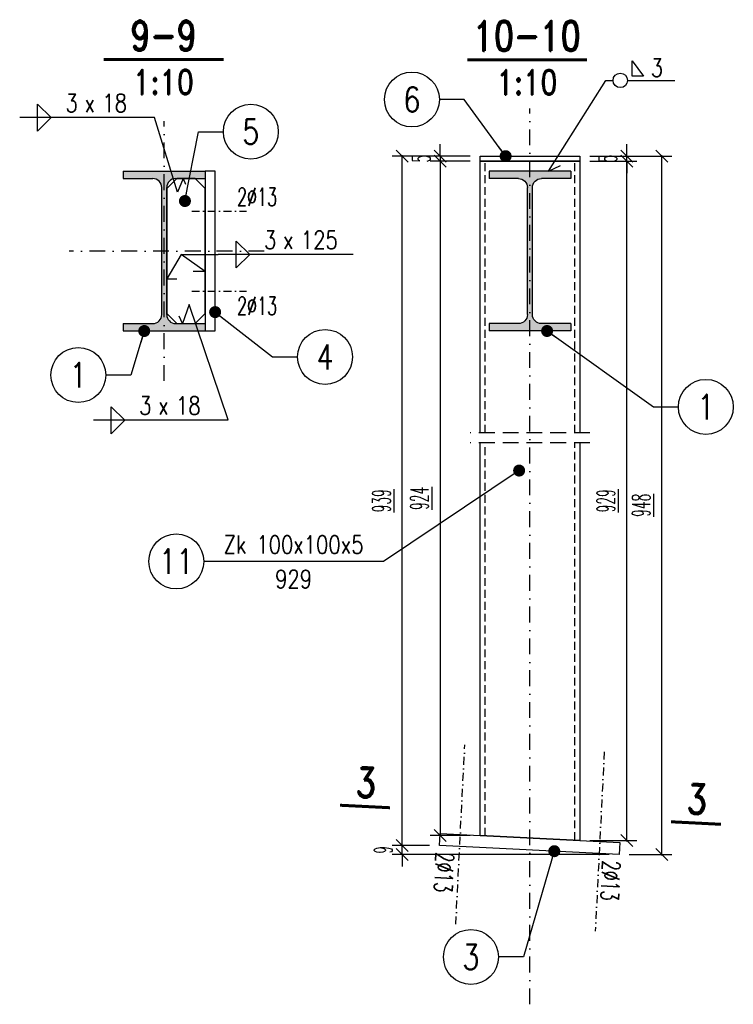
# Model space of a CAD drawing. Header units: millimetres. Extents: x -228255 to 14536, y -140109 to 119945.
# Tile 85 of 123: x -108516 to -107801, y 32529 to 33514. Entities that reach past the tile are written whole.
import ezdxf
from ezdxf.enums import TextEntityAlignment as Align

# ---------------------------------------------------------------- set-up
doc = ezdxf.new("R2010")
doc.units = ezdxf.units.MM
doc.header["$LTSCALE"] = 2.5
for name, pattern in [('DASHDOT', [25.4, 12.7, -6.35, 0, -6.35]), ('DASHDOT2', [12.7, 6.35, -3.175, 0, -3.175]), ('DASHED', [19.05, 12.7, -6.35]), ('DASHED2', [9.525, 6.35, -3.175])]:
    doc.linetypes.add(name, pattern=pattern)
for name, color, linetype in [('Gruba', 6, 'Continuous'), ('Opisy_stal', 7, 'Continuous'), ('Osie', 134, 'DASHDOT'), ('Osie_stal', 221, 'DASHDOT2'), ('Przerywana', 5, 'DASHED'), ('stal', 4, 'Continuous'), ('Stal_nw', 181, 'DASHED2'), ('Stal_przekroj', 1, 'Continuous'), ('Tekst', 31, 'Continuous'), ('Wymiary', 86, 'Continuous')]:
    doc.layers.add(name, color=color, linetype=linetype)
doc.styles.get("Standard").update_dxf_attribs({"font": 'romans.shx', "width": 0.65})
doc.styles.add('style1', font='romand.shx', dxfattribs={"width": 0.8})
doc.styles.add('style3', font='romans.shx', dxfattribs={"width": 0.5})
doc.dimstyles.new('Skala_10', dxfattribs={"dimtxt": 18, "dimasz": 12, "dimexe": 10, "dimexo": 10, "dimgap": 10, "dimtad": 1, "dimdec": 0, "dimdsep": 46, "dimtxsty": 'style3', "dimblk": 'OBLIQUE', "dimcen": 0, "dimdle": 1, "dimclrd": 256, "dimclre": 256, "dimclrt": 31, "dimadec": 1, "dimazin": 0, "dimtfac": 1, "dimtdec": 0, "dimtix": 1, "dimtmove": 2, "dimatfit": 0, "dimldrblk": 'DOT', "dimfxl": 1, "dimtolj": 1, "dimtzin": 0, "dimlwd": -1, "dimlwe": -1, "dimarcsym": 0})
doc.dimstyles.new('Skala_10$7', dxfattribs={"dimscale": 0, "dimtxt": 18, "dimasz": 12, "dimexe": 10, "dimexo": 15, "dimgap": 5, "dimtad": 1, "dimdec": 0, "dimrnd": 0.5, "dimzin": 9, "dimdsep": 46, "dimtxsty": 'Standard', "dimblk1": 'OBLIQUE', "dimblk2": 'OBLIQUE', "dimsah": 1, "dimcen": 10, "dimdle": 10, "dimclrt": 31, "dimadec": 0, "dimazin": 0, "dimtfac": 1, "dimtdec": 0, "dimtmove": 2, "dimatfit": 3, "dimldrblk": 'DOT', "dimfxl": 1, "dimtolj": 1, "dimtzin": 9, "dimarcsym": 0})

# ---------------------------------------------------------------- blocks, each defined once
blk = doc.blocks.new('I160PE')
for p, q in [((-41, 160), (41, 160)), ((-41, 160), (-41, 152.6)), ((41, 160), (41, 152.6)), ((-41, 152.6), (-11.5, 152.6)), ((11.5, 152.6), (41, 152.6)), ((-2.5, 16.4), (-2.5, 143.6)), ((2.5, 16.4), (2.5, 143.6)), ((-41, 7.4), (-11.5, 7.4)), ((-41, 7.4), (-41, 0)), ((-41, 0), (41, 0)), ((11.5, 7.4), (41, 7.4)), ((41, 7.4), (41, 0))]:
    blk.add_line(p, q)
for centre, start, end in [((-11.5, 143.6), 0, 90), ((11.5, 143.6), 90, 180), ((-11.5, 16.4), 270, 0), ((11.5, 16.4), 180, 270)]:
    blk.add_arc(centre, 9, start, end)
blk = doc.blocks.new('_Dot')
at = {"color": 0, "linetype": 'ByBlock', "lineweight": -2}
blk.add_line((-0.5, 0), (-1, 0), dxfattribs=at)
at = {"color": 0, "linetype": 'ByBlock', "const_width": 0.5}
blk.add_lwpolyline([(-0.25, 0, 1), (0.25, 0, 1)], format="xyb", close=True, dxfattribs=at)
blk = doc.blocks.new('_Oblique')
at = {"color": 0, "linetype": 'ByBlock', "lineweight": -2}
blk.add_line((-0.5, -0.5), (0.5, 0.5), dxfattribs=at)
blk = doc.blocks.new('Elem_prawy')
at = {"color": 7}
blk.add_line((0, 0), (25, 0), dxfattribs=at)
blk.add_circle((52.5, 0), 27.5, dxfattribs=at)
at = {"color": 31, "width": 0.8}
blk.add_attdef('22', text='', height=25, dxfattribs=at).set_placement((52.5, 0), align=Align.MIDDLE)
blk = doc.blocks.new('Elem_lewy')
at = {"color": 7}
blk.add_line((0, 0), (-25, 0), dxfattribs=at)
blk.add_circle((-52.5, 0), 27.5, dxfattribs=at)
at = {"color": 31, "width": 0.8}
blk.add_attdef('22', text='', height=25, dxfattribs=at).set_placement((-52.5, 0), align=Align.MIDDLE)
blk = doc.blocks.new('Pach_obustr_lewa')
at = {"color": 7}
for p, q in [((-117, -13.5), (-117, 13.5)), ((-117, 13.5), (-103.5, 0)), ((0, 0), (-135, 0)), ((-117, -13.5), (-103.5, 0))]:
    blk.add_line(p, q, dxfattribs=at)
at = {"color": 31, "width": 0.8}
blk.add_text('x', height=18, dxfattribs=at).set_placement((-70.04, 5.61))
blk.add_attdef('AA', text='', height=18, dxfattribs=at).set_placement((-76.78, 5.61), align=Align.RIGHT)
blk.add_attdef('LLLL', (-52.29, 5.61), '', height=18, dxfattribs=at)
blk = doc.blocks.new('Pach_obustr_prawa')
at = {"color": 7}
for p, q in [((18, -13.5), (18, 13.5)), ((18, 13.5), (31.5, 0)), ((135, 0), (0, 0)), ((18, -13.5), (31.5, 0))]:
    blk.add_line(p, q, dxfattribs=at)
at = {"color": 31, "width": 0.8}
blk.add_text('x', height=18, dxfattribs=at).set_placement((64.96, 5.61))
blk.add_attdef('AA', text='', height=18, dxfattribs=at).set_placement((58.22, 5.61), align=Align.RIGHT)
blk.add_attdef('LLLL', (82.71, 5.61), '', height=18, dxfattribs=at)
blk = doc.blocks.new('Pach_obwod_prawa')
at = {"color": 7}
for p, q in [((26.2368, 4.32), (26.2368, 19.44)), ((26.2368, 19.44), (37.7568, 4.32)), ((0, 0), (7.2, 0)), ((21.6, 0), (69.12, 0)), ((37.7568, 4.32), (26.2368, 4.32))]:
    blk.add_line(p, q, dxfattribs=at)
blk.add_circle((14.4, 0), 7.2, dxfattribs=at)
at = {"color": 31, "width": 0.8}
blk.add_attdef('A', (44.9568, 3.6), '', height=18, dxfattribs=at)
blk = doc.blocks.new('*D399')
at = {"layer": 'Defpoints', "color": 0, "ltscale": 0.5, "transparency": 16777216}
for p in [(-108132.52, 32687.59), (-108095.09, 32687.59), (-107915.31, 32678.6)]:
    blk.add_point(p, dxfattribs=at)
at = {"layer": 'Wymiary', "ltscale": 0.5, "transparency": 16777216}
for p, q in [((-108132.52, 32687.59), (-108132.52, 32699.59)), ((-108105.09, 32687.59), (-108142.52, 32687.59)), ((-108132.52, 32678.6), (-108132.52, 32687.59)), ((-107925.31, 32678.6), (-108142.52, 32678.6)), ((-108132.52, 32678.6), (-108132.52, 32666.6))]:
    blk.add_line(p, q, dxfattribs=at)
at = {"layer": 'Wymiary', "ltscale": 0.5, "transparency": 16777216, "xscale": 12, "yscale": 12, "zscale": 12}
for p, rotation in [((-108132.52, 32687.59), 270), ((-108132.52, 32678.6), 90)]:
    blk.add_blockref('_Oblique', p, dxfattribs=dict(at, rotation=rotation))
at = {"layer": 'Wymiary', "color": 31, "ltscale": 0.5, "transparency": 16777216, "insert": (-108151.52, 32683.09), "char_height": 18, "attachment_point": 5, "rotation": 90, "style": 'style3'}
blk.add_mtext('\\A1;9', dxfattribs=at)
blk = doc.blocks.new('*D400')
at = {"layer": 'Defpoints', "color": 0, "ltscale": 0.5, "transparency": 16777216}
for p in [(-108132.52, 33377.57), (-108054.6, 33377.57), (-108095.09, 32687.59)]:
    blk.add_point(p, dxfattribs=at)
at = {"layer": 'Wymiary', "ltscale": 0.5, "transparency": 16777216}
for p, q in [((-108064.6, 33377.57), (-108142.52, 33377.57)), ((-108132.52, 32686.59), (-108132.52, 33378.57)), ((-108105.09, 32687.59), (-108142.52, 32687.59))]:
    blk.add_line(p, q, dxfattribs=at)
at = {"layer": 'Wymiary', "ltscale": 0.5, "transparency": 16777216, "xscale": 12, "yscale": 12, "zscale": 12}
for p, rotation in [((-108132.52, 33377.57), 90), ((-108132.52, 32687.59), 270)]:
    blk.add_blockref('_Oblique', p, dxfattribs=dict(at, rotation=rotation))
at = {"layer": 'Wymiary', "color": 31, "ltscale": 0.5, "transparency": 16777216, "insert": (-108153.32, 33032.58), "char_height": 18, "attachment_point": 5, "rotation": 90, "style": 'style3'}
blk.add_mtext('\\A1;\\L939', dxfattribs=at)
blk = doc.blocks.new('*D401')
at = {"layer": 'Defpoints', "color": 0, "ltscale": 0.5, "transparency": 16777216}
for p in [(-108054.6, 33372.57), (-108094.48, 32697.58), (-108054.6, 32697.58)]:
    blk.add_point(p, dxfattribs=at)
at = {"layer": 'Wymiary', "ltscale": 0.5, "transparency": 16777216}
for p, q in [((-108094.48, 33373.57), (-108094.48, 32696.58)), ((-108064.6, 33372.57), (-108104.48, 33372.57)), ((-108064.6, 32697.58), (-108104.48, 32697.58))]:
    blk.add_line(p, q, dxfattribs=at)
at = {"layer": 'Wymiary', "ltscale": 0.5, "transparency": 16777216, "xscale": 12, "yscale": 12, "zscale": 12}
for p, rotation in [((-108094.48, 33372.57), 90), ((-108094.48, 32697.58), 270)]:
    blk.add_blockref('_Oblique', p, dxfattribs=dict(at, rotation=rotation))
at = {"layer": 'Wymiary', "color": 31, "ltscale": 0.5, "transparency": 16777216, "insert": (-108115.28, 33035.08), "char_height": 18, "attachment_point": 5, "rotation": 90, "style": 'style3'}
blk.add_mtext('\\A1;\\L924', dxfattribs=at)
blk = doc.blocks.new('*D402')
at = {"layer": 'Defpoints', "color": 0, "ltscale": 0.5, "transparency": 16777216}
for p in [(-107954.6, 33372.57), (-107907.67, 33372.57), (-107954.6, 32692.58)]:
    blk.add_point(p, dxfattribs=at)
at = {"layer": 'Wymiary', "ltscale": 0.5, "transparency": 16777216}
for p, q in [((-107907.67, 32691.58), (-107907.67, 33373.57)), ((-107944.6, 33372.57), (-107897.67, 33372.57)), ((-107944.6, 32692.58), (-107897.67, 32692.58))]:
    blk.add_line(p, q, dxfattribs=at)
at = {"layer": 'Wymiary', "ltscale": 0.5, "transparency": 16777216, "xscale": 12, "yscale": 12, "zscale": 12}
for p, rotation in [((-107907.67, 33372.57), 90), ((-107907.67, 32692.58), 270)]:
    blk.add_blockref('_Oblique', p, dxfattribs=dict(at, rotation=rotation))
at = {"layer": 'Wymiary', "color": 31, "ltscale": 0.5, "transparency": 16777216, "insert": (-107928.47, 33032.58), "char_height": 18, "attachment_point": 5, "rotation": 90, "style": 'style3'}
blk.add_mtext('\\A1;\\L929', dxfattribs=at)
blk = doc.blocks.new('*D403')
at = {"layer": 'Defpoints', "color": 0, "ltscale": 0.5, "transparency": 16777216}
for p in [(-108054.6, 33377.57), (-108094.48, 33372.57), (-108054.6, 33372.57)]:
    blk.add_point(p, dxfattribs=at)
at = {"layer": 'Wymiary', "ltscale": 0.5, "transparency": 16777216}
for p, q in [((-108094.48, 33377.57), (-108094.48, 33389.57)), ((-108064.6, 33377.57), (-108104.48, 33377.57)), ((-108094.48, 33377.57), (-108094.48, 33372.57)), ((-108064.6, 33372.57), (-108104.48, 33372.57)), ((-108094.48, 33372.57), (-108094.48, 33360.57))]:
    blk.add_line(p, q, dxfattribs=at)
at = {"layer": 'Wymiary', "ltscale": 0.5, "transparency": 16777216, "xscale": 12, "yscale": 12, "zscale": 12}
for p, rotation in [((-108094.48, 33377.57), 270), ((-108094.48, 33372.57), 90)]:
    blk.add_blockref('_Oblique', p, dxfattribs=dict(at, rotation=rotation))
at = {"layer": 'Wymiary', "color": 31, "ltscale": 0.5, "transparency": 16777216, "insert": (-108113.48, 33375.07), "char_height": 18, "attachment_point": 5, "rotation": 90, "style": 'style3'}
blk.add_mtext('\\A1;5', dxfattribs=at)
blk = doc.blocks.new('*D404')
at = {"layer": 'Defpoints', "color": 0, "ltscale": 0.5, "transparency": 16777216}
for p in [(-107954.6, 33377.57), (-107872.48, 33377.57), (-107915.31, 32678.6)]:
    blk.add_point(p, dxfattribs=at)
at = {"layer": 'Wymiary', "ltscale": 0.5, "transparency": 16777216}
for p, q in [((-107944.6, 33377.57), (-107862.48, 33377.57)), ((-107872.48, 32677.6), (-107872.48, 33378.57)), ((-107905.31, 32678.6), (-107862.48, 32678.6))]:
    blk.add_line(p, q, dxfattribs=at)
at = {"layer": 'Wymiary', "ltscale": 0.5, "transparency": 16777216, "xscale": 12, "yscale": 12, "zscale": 12}
for p, rotation in [((-107872.48, 33377.57), 90), ((-107872.48, 32678.6), 270)]:
    blk.add_blockref('_Oblique', p, dxfattribs=dict(at, rotation=rotation))
at = {"layer": 'Wymiary', "color": 31, "ltscale": 0.5, "transparency": 16777216, "insert": (-107893.28, 33028.09), "char_height": 18, "attachment_point": 5, "rotation": 90, "style": 'style3'}
blk.add_mtext('\\A1;\\L948', dxfattribs=at)
blk = doc.blocks.new('*D405')
at = {"layer": 'Defpoints', "color": 0, "ltscale": 0.5, "transparency": 16777216}
for p in [(-107954.6, 33377.57), (-107907.67, 33377.57), (-107954.6, 33372.57)]:
    blk.add_point(p, dxfattribs=at)
at = {"layer": 'Wymiary', "ltscale": 0.5, "transparency": 16777216}
for p, q in [((-107907.67, 33377.57), (-107907.67, 33389.57)), ((-107944.6, 33377.57), (-107897.67, 33377.57)), ((-107907.67, 33372.57), (-107907.67, 33377.57)), ((-107944.6, 33372.57), (-107897.67, 33372.57)), ((-107907.67, 33372.57), (-107907.67, 33360.57))]:
    blk.add_line(p, q, dxfattribs=at)
at = {"layer": 'Wymiary', "ltscale": 0.5, "transparency": 16777216, "xscale": 12, "yscale": 12, "zscale": 12}
for p, rotation in [((-107907.67, 33377.57), 270), ((-107907.67, 33372.57), 90)]:
    blk.add_blockref('_Oblique', p, dxfattribs=dict(at, rotation=rotation))
at = {"layer": 'Wymiary', "color": 31, "ltscale": 0.5, "transparency": 16777216, "insert": (-107926.67, 33375.07), "char_height": 18, "attachment_point": 5, "rotation": 90, "style": 'style3'}
blk.add_mtext('\\A1;5', dxfattribs=at)
blk = doc.blocks.new('Op_el_lewy')
at = {"color": 7}
blk.add_line((0, 0), (-180, 0), dxfattribs=at)
blk.add_circle((-207.5, 0), 27.5, dxfattribs=at)
at = {"color": 31, "width": 0.8}
for tag, p in [('ZK_120X120X5', (-90, 7.875)), ('1000', (-90, -26.649))]:
    blk.add_attdef(tag, text='', height=18, dxfattribs=at).set_placement(p, align=Align.CENTER)
blk.add_attdef('22', text='', height=25, dxfattribs=at).set_placement((-207.5, 0), align=Align.MIDDLE)

msp = doc.modelspace()

# ---------------------------------------------------------------- hatches: boundary and pattern name
at = {"layer": 'Stal_przekroj', "ltscale": 0.5}
h = msp.add_hatch(color=256, dxfattribs=at)
h.dxf.hatch_style = 1
h.paths.add_polyline_path([(-108329.89, 33362.57), (-108411.89, 33362.57), (-108411.89, 33355.17), (-108382.39, 33355.17, -0.414214), (-108373.39, 33346.17), (-108373.39, 33218.97, -0.414214), (-108382.39, 33209.97), (-108411.89, 33209.97), (-108411.89, 33202.57), (-108329.89, 33202.57), (-108329.89, 33209.97), (-108359.39, 33209.97, -0.414214), (-108368.39, 33218.97), (-108368.39, 33346.17, -0.414214), (-108359.39, 33355.17), (-108329.89, 33355.17)])
h = msp.add_hatch(color=256, dxfattribs=at)
h.dxf.hatch_style = 1
h.paths.add_polyline_path([(-107963.6, 33362.57), (-108045.6, 33362.57), (-108045.6, 33355.17), (-108016.1, 33355.17, -0.414214), (-108007.1, 33346.17), (-108007.1, 33218.97, -0.414214), (-108016.1, 33209.97), (-108045.6, 33209.97), (-108045.6, 33202.57), (-107963.6, 33202.57), (-107963.6, 33209.97), (-107993.1, 33209.97, -0.414214), (-108002.1, 33218.97), (-108002.1, 33346.17, -0.414214), (-107993.1, 33355.17), (-107963.6, 33355.17)])

# ---------------------------------------------------------------- linework, layer by layer
at = {"layer": 'Gruba', "const_width": 3}
for points in [[(-108431.51, 33474.29), (-108311.51, 33474.29)], [(-108067.48, 33474.03), (-107947.48, 33474.03)], [(-108194.74, 32727.85), (-108144.8, 32725.35)], [(-107863.31, 32711.28), (-107813.37, 32708.78)]]:
    msp.add_lwpolyline(points, dxfattribs=at)
at = {"layer": 'Opisy_stal', "ltscale": 0.5}
for p, q in [((-107985.96, 33362.57), (-107928.57, 33453.42)), ((-108357.56, 33341.67), (-108380.62, 33416.16)), ((-107985.96, 33362.57), (-107974.07, 33368.3)), ((-108351.98, 33355.17), (-108357.56, 33341.67)), ((-108351.98, 33355.17), (-108349.52, 33349.54)), ((-108353.77, 33279.14), (-108368.39, 33254.74)), ((-108329.89, 33262.06), (-108353.77, 33279.14)), ((-108353.77, 33279.14), (-108316.74, 33279.14)), ((-108368.39, 33254.74), (-108358.27, 33254.74)), ((-108329.89, 33262.06), (-108341.9, 33262.06)), ((-108345.91, 33229.02), (-108352.55, 33209.97)), ((-108306.93, 33113.53), (-108345.91, 33229.02)), ((-108352.55, 33209.97), (-108356.07, 33217.28))]:
    msp.add_line(p, q, dxfattribs=at)
at = {"layer": 'Osie', "ltscale": 0.5}
for p, q in [((-108004.6, 32528.58), (-108004.6, 33425.26)), ((-108370.89, 33152.57), (-108370.89, 33412.57)), ((-108270.66, 33282.57), (-108466.13, 33282.57))]:
    msp.add_line(p, q, dxfattribs=at)
at = {"layer": 'Osie_stal', "ltscale": 0.5}
for p, q in [((-108343.32, 33322.57), (-108288.36, 33322.57)), ((-108343.32, 33242.57), (-108288.36, 33242.57)), ((-108078.89, 32608.68), (-108069.9, 32788.46)), ((-107930.19, 32781.47), (-107939.18, 32601.7))]:
    msp.add_line(p, q, dxfattribs=at)
at = {"layer": 'Przerywana', "ltscale": 0.5}
for p, q in [((-107944.6, 33100.61), (-108064.6, 33100.61)), ((-107944.6, 33090.61), (-108064.6, 33090.61))]:
    msp.add_line(p, q, dxfattribs=at)
at = {"layer": 'stal', "ltscale": 0.5}
for points in [[(-107954.6, 33372.57), (-108054.6, 33372.57), (-108054.6, 33377.57), (-107954.6, 33377.57)], [(-108329.89, 33202.57), (-108319.89, 33202.57), (-108319.89, 33362.57), (-108329.89, 33362.57)], [(-107915.31, 32678.6), (-108095.09, 32687.59), (-108094.49, 32699.57), (-107914.71, 32690.59)]]:
    msp.add_lwpolyline(points, close=True, dxfattribs=at)
for points in [[(-108054.6, 33100.61), (-108054.6, 33372.57), (-107954.6, 33372.57), (-107954.6, 33100.61)], [(-108329.89, 33345.17), (-108339.89, 33355.17), (-108358.39, 33355.17), (-108368.39, 33345.17), (-108368.39, 33219.97), (-108358.39, 33209.97), (-108339.89, 33209.97), (-108329.89, 33219.97), (-108329.89, 33345.17)], [(-107954.6, 33090.61), (-107954.6, 32692.58), (-108054.6, 32697.58), (-108054.6, 33090.61)]]:
    msp.add_lwpolyline(points, dxfattribs=at)
at = {"layer": 'Stal_nw', "ltscale": 0.5}
for p, q in [((-108049.6, 33100.61), (-108049.6, 33372.57)), ((-107959.6, 33100.61), (-107959.6, 33372.57)), ((-108049.6, 32697.33), (-108049.6, 33090.61)), ((-107959.6, 32692.83), (-107959.6, 33090.61))]:
    msp.add_line(p, q, dxfattribs=at)

# ---------------------------------------------------------------- block references
at = {"layer": 'Opisy_stal', "ltscale": 0.5}
for name, p, values in [('Pach_obwod_prawa', (-107928.57, 33453.42), {'A': '3'}), ('Elem_lewy', (-108070.33, 33434.3), {'22': '6'}), ('Pach_obustr_lewa', (-108380.62, 33416.16), {'LLLL': '18', 'AA': '3'}), ('Elem_prawy', (-108336.62, 33402.1), {'22': '5'}), ('Pach_obustr_prawa', (-108316.74, 33279.14), {'AA': '3', 'LLLL': '125'}), ('Elem_prawy', (-108262.29, 33176.58), {'22': '4'}), ('Elem_lewy', (-108404.4, 33158.46), {'22': '1'}), ('Elem_prawy', (-107880.95, 33126.6), {'22': '1'}), ('Pach_obustr_lewa', (-108306.86, 33113.28), {'LLLL': '18', 'AA': '3'}), ('Op_el_lewy', (-108151.28, 32971.91), {'1000': '929', '22': '11', 'ZK_120X120X5': 'Zk 100x100x5'}), ('Elem_lewy', (-108011.24, 32575.96), {'22': '3'})]:
    msp.add_blockref(name, p, dxfattribs=at).add_auto_attribs(values)
at = {"layer": 'Stal_przekroj', "ltscale": 0.5}
msp.add_blockref('I160PE', (-108370.89, 33202.57), dxfattribs=at)
at = {"layer": 'Stal_przekroj', "ltscale": 0.5, "xscale": -1}
msp.add_blockref('I160PE', (-108004.6, 33202.57), dxfattribs=at)

# ---------------------------------------------------------------- texts
at = {"layer": 'Gruba', "style": 'style1', "width": 0.8}
for s, p in [('9-9', (-108371.51, 33474.29)), ('10-10', (-108007.48, 33474.03))]:
    msp.add_text(s, height=30, dxfattribs=at).set_placement(p, align=Align.BOTTOM_CENTER)
for p in [(-108371.51, 33464.29), (-108007.48, 33464.03)]:
    msp.add_text('1:10', height=25, dxfattribs=at).set_placement(p, align=Align.TOP_CENTER)
for p in [(-108169.77, 32726.6), (-107838.34, 32710.03)]:
    msp.add_text('3', height=30, rotation=357.13759, dxfattribs=at).set_placement(p, align=Align.BOTTOM_CENTER)
at = {"layer": 'Tekst', "ltscale": 0.5, "width": 0.65}
for p in [(-108297.96, 33327.77), (-108297.96, 33218.72)]:
    msp.add_text('2%%C13', height=18, dxfattribs=at).set_placement(p)
for p in [(-108098.68, 32681.11), (-107931.96, 32672.77)]:
    msp.add_text('2%%C13', height=18, rotation=267.13759, dxfattribs=at).set_placement(p)

# ---------------------------------------------------------------- dimensions: what is measured, and where the dimension line sits
at = {"layer": 'Wymiary', "ltscale": 0.5}
for base, p1, p2, text, picture, middle in [((-108132.52, 33377.57), (-108095.09, 32687.59), (-108054.6, 33377.57), '%%u939', '*D400', (-108153.32, 33032.58)), ((-107872.48, 33377.57), (-107915.31, 32678.6), (-107954.6, 33377.57), '%%u948', '*D404', (-107893.28, 33028.09)), ((-108094.48, 32697.58), (-108054.6, 33372.57), (-108054.6, 32697.58), '%%u924', '*D401', (-108115.28, 33035.08)), ((-107907.67, 33372.57), (-107954.6, 32692.58), (-107954.6, 33372.57), '%%u929', '*D402', (-107928.47, 33032.58))]:
    dim = msp.add_linear_dim(base=base, p1=p1, p2=p2, angle=90, text=text, dimstyle='Skala_10', dxfattribs=at)
    dim.commit()
    dim.dimension.update_dxf_attribs({"geometry": picture, "text_midpoint": middle})
for base, p1, p2, picture, middle in [((-108094.48, 33372.57), (-108054.6, 33377.57), (-108054.6, 33372.57), '*D403', (-108113.48, 33375.07)), ((-107907.67, 33377.57), (-107954.6, 33372.57), (-107954.6, 33377.57), '*D405', (-107926.67, 33375.07)), ((-108132.52, 32687.59), (-107915.31, 32678.6), (-108095.09, 32687.59), '*D399', (-108151.52, 32683.09))]:
    dim = msp.add_linear_dim(base=base, p1=p1, p2=p2, angle=90, dimstyle='Skala_10', dxfattribs=at)
    dim.commit()
    dim.dimension.update_dxf_attribs({"geometry": picture, "text_midpoint": middle})

# ---------------------------------------------------------------- leaders
at = {"layer": 'Opisy_stal', "ltscale": 0.5}
for points, override in [([(-108028.94, 33377.57), (-108070.33, 33434.3)], {"dimscale": 1, "dimtad": 0}), ([(-108350.12, 33332.65), (-108336.62, 33402.1)], {"dimscale": 1, "dimtad": 0}), ([(-108319.89, 33221.49), (-108262.29, 33176.58)], {"dimscale": 1, "dimtad": 0}), ([(-108390.89, 33202.57), (-108404.4, 33158.46)], {"dimscale": 1, "dimtad": 0}), ([(-107987.44, 33202.57), (-107880.95, 33126.6)], {"dimscale": 1, "dimgap": 9, "dimtad": 0}), ([(-108015.45, 33062.88), (-108151.28, 32971.91)], {"dimscale": 1, "dimtad": 0}), ([(-107980.22, 32681.85), (-108011.24, 32575.96)], {"dimscale": 1, "dimtad": 0})]:
    msp.add_leader(points, dimstyle='Skala_10$7', override=override, dxfattribs=at)

doc.saveas('drawing.dxf')
